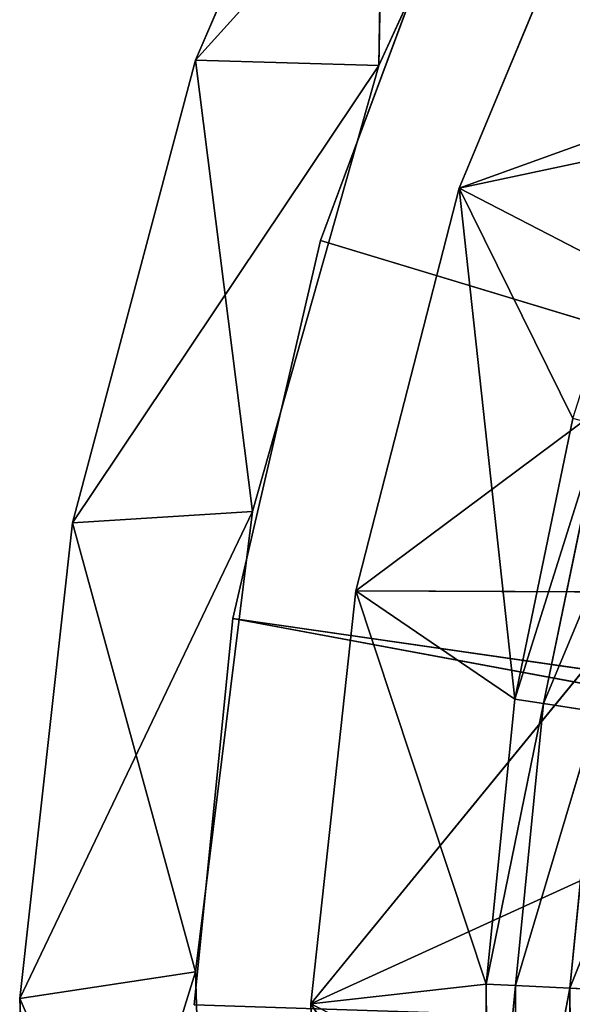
# Model space of a CAD drawing. Extents: x 420.2 to 475.6, y 0 to 55.
# Tile 69 of 256: x 420.6 to 425.4, y 28.4 to 36.9. Entities that reach past the tile are written whole.
import ezdxf

# ---------------------------------------------------------------- set-up
doc = ezdxf.new("R2010")
doc.units = 0
doc.header["$LTSCALE"] = 25.4
doc.layers.get('0').update_dxf_attribs({"color": 13, "linetype": 'CONTINUOUS'})

# ---------------------------------------------------------------- blocks, each defined once
blk = doc.blocks.new('EYE-L-8800-5455-5456-6841_')
at = {"color": 7}
for p, q in [((9.3533, 39.5856, 114.1072), (9.1922, 35.4786, 114.1072)), ((9.1922, 35.4786, 38.1072), (9.3533, 39.5856, 38.1072)), ((9.3533, 39.5856, 114.1072), (9.1922, 35.4786, 114.1072)), ((9.3533, 39.5856, 114.1072), (9.1922, 35.4786, 38.1072)), ((9.3533, 39.5856, 114.1072), (9.1922, 35.4786, 38.1072)), ((9.1922, 35.4786, 38.1072), (9.3533, 39.5856, 38.1072)), ((9.3533, 39.5856, 114.1072), (10.703, 35.2476, 114.1072)), ((9.3533, 39.5856, 114.1072), (10.703, 35.2476, 114.1072)), ((9.1922, 35.4786, 38.1072), (10.8227, 39.2264, 38.1072)), ((9.1922, 35.4786, 38.1072), (10.8227, 39.2264, 38.1072)), ((10.703, 35.2476, 38.1072), (10.8227, 39.2264, 114.1072)), ((10.8227, 39.2264, 114.1072), (10.703, 35.2476, 114.1072)), ((10.703, 35.2476, 38.1072), (10.8227, 39.2264, 114.1072)), ((10.703, 35.2476, 38.1072), (10.8227, 39.2264, 38.1072)), ((10.8227, 39.2264, 114.1072), (10.703, 35.2476, 114.1072)), ((10.703, 35.2476, 38.1072), (10.8227, 39.2264, 38.1072)), ((11.6923, 35.5231, 976.7923), (11.8136, 39.088, 976.7923)), ((11.8136, 39.088, 976.7923), (11.6923, 35.5231, 975.7923)), ((11.8136, 39.088, 976.7923), (11.6923, 35.5231, 975.7923)), ((11.8136, 39.088, 975.7923), (11.6923, 35.5231, 975.7923)), ((11.6923, 35.5231, 976.7923), (11.8136, 39.088, 976.7923)), ((11.8136, 39.088, 975.7923), (11.6923, 35.5231, 975.7923)), ((13.2141, 37.8154, 975.7923), (11.6923, 35.5231, 975.7923)), ((13.2141, 37.8154, 975.7923), (11.6923, 35.5231, 975.7923)), ((13.2007, 35.3556, 975.7923), (13.2141, 37.8154, 975.7923)), ((13.2007, 35.3556, 975.7923), (13.2141, 37.8154, 975.7923)), ((13.2141, 37.8154, 975.7923), (13.4507, 35.3674, 973.3478)), ((13.2141, 37.8154, 975.7923), (13.4507, 35.3674, 973.3478)), ((13.4507, 35.3674, 973.3478), (13.4639, 37.8009, 973.3478)), ((13.4507, 35.3674, 973.3478), (13.4639, 37.8009, 973.3478)), ((13.4639, 37.8009, 973.3478), (13.918, 35.3893, 970.9355)), ((13.4639, 37.8009, 973.3478), (13.918, 35.3893, 970.9355)), ((13.918, 35.3893, 970.9355), (13.9311, 37.7739, 970.9355)), ((13.918, 35.3893, 970.9355), (13.9311, 37.7739, 970.9355)), ((14.138, 36.7605, 976.7923), (11.6923, 35.5231, 976.7923)), ((14.138, 36.7605, 976.7923), (11.6923, 35.5231, 976.7923)), ((11.023, 32.2169, 111.3072), (32.8251, 36.2563, 111.3072)), ((11.023, 32.2169, 111.3072), (32.8251, 36.2563, 111.3072)), ((32.8251, 36.2563, 112.1072), (11.023, 32.2169, 112.1072)), ((32.8251, 36.2563, 112.1072), (11.023, 32.2169, 112.1072)), ((11.023, 32.2169, 111.3072), (10.6913, 35.532, 111.3072)), ((10.6913, 35.532, 112.1072), (11.023, 32.2169, 112.1072)), ((11.023, 32.2169, 111.3072), (10.6913, 35.532, 111.3072)), ((11.023, 32.2169, 111.3072), (10.6913, 35.532, 112.1072)), ((11.023, 32.2169, 111.3072), (10.6913, 35.532, 112.1072)), ((10.6913, 35.532, 112.1072), (11.023, 32.2169, 112.1072)), ((12.0795, 31.9772, 976.7923), (11.6923, 35.5231, 976.7923)), ((11.6923, 35.5231, 976.7923), (12.0795, 31.9772, 975.7923)), ((11.6923, 35.5231, 976.7923), (12.0795, 31.9772, 975.7923)), ((11.6923, 35.5231, 976.7923), (11.6923, 35.5231, 975.7923)), ((11.6923, 35.5231, 975.7923), (12.0795, 31.9772, 975.7923)), ((11.6923, 35.5231, 976.7923), (11.6923, 35.5231, 975.7923)), ((14.5833, 31.9897, 976.7923), (11.6923, 35.5231, 976.7923)), ((12.0795, 31.9772, 976.7923), (11.6923, 35.5231, 976.7923)), ((14.2335, 34.3632, 976.7923), (11.6923, 35.5231, 976.7923)), ((14.5833, 31.9897, 976.7923), (11.6923, 35.5231, 976.7923)), ((14.2335, 34.3632, 976.7923), (11.6923, 35.5231, 976.7923)), ((13.2007, 35.3556, 975.7923), (11.6923, 35.5231, 975.7923)), ((13.2007, 35.3556, 975.7923), (11.6923, 35.5231, 975.7923)), ((11.6923, 35.5231, 975.7923), (12.0795, 31.9772, 975.7923)), ((9.1922, 35.4786, 114.1072), (10.703, 35.2476, 114.1072)), ((9.1922, 35.4786, 114.1072), (10.703, 35.2476, 114.1072)), ((9.1922, 35.4786, 114.1072), (11.192, 31.2972, 114.1072)), ((9.1922, 35.4786, 114.1072), (11.192, 31.2972, 114.1072)), ((9.1922, 35.4786, 114.1072), (9.6451, 31.3935, 114.1072)), ((9.6451, 31.3935, 38.1072), (9.1922, 35.4786, 38.1072)), ((9.1922, 35.4786, 38.1072), (10.703, 35.2476, 38.1072)), ((9.1922, 35.4786, 38.1072), (10.703, 35.2476, 38.1072)), ((9.1922, 35.4786, 114.1072), (9.6451, 31.3935, 114.1072)), ((9.1922, 35.4786, 114.1072), (9.6451, 31.3935, 38.1072)), ((9.1922, 35.4786, 114.1072), (9.6451, 31.3935, 38.1072)), ((9.1922, 35.4786, 114.1072), (9.1922, 35.4786, 38.1072)), ((9.6451, 31.3935, 38.1072), (9.1922, 35.4786, 38.1072)), ((9.1922, 35.4786, 114.1072), (9.1922, 35.4786, 38.1072)), ((13.918, 35.3893, 970.9355), (14.5991, 35.4213, 968.5748)), ((13.918, 35.3893, 970.9355), (14.5991, 35.4213, 968.5748)), ((32.9752, 35.3739, 111.3072), (11.023, 32.2169, 111.3072)), ((32.9752, 35.3739, 111.3072), (11.023, 32.2169, 111.3072)), ((11.023, 32.2169, 112.1072), (32.9752, 35.3739, 112.1072)), ((11.023, 32.2169, 112.1072), (32.9752, 35.3739, 112.1072)), ((11.7758, 28.9714, 111.3072), (32.9752, 35.3739, 111.3072)), ((11.7758, 28.9714, 111.3072), (32.9752, 35.3739, 111.3072)), ((11.7758, 28.9714, 112.1072), (32.9752, 35.3739, 112.1072)), ((11.7758, 28.9714, 112.1072), (32.9752, 35.3739, 112.1072)), ((13.2007, 35.3556, 975.7923), (12.0795, 31.9772, 975.7923)), ((13.2007, 35.3556, 975.7923), (12.0795, 31.9772, 975.7923)), ((13.2007, 35.3556, 975.7923), (13.4507, 35.3674, 973.3478)), ((13.2007, 35.3556, 975.7923), (13.4507, 35.3674, 973.3478)), ((13.4444, 32.908, 975.7923), (13.2007, 35.3556, 975.7923)), ((13.2007, 35.3556, 975.7923), (13.6918, 32.9458, 973.3478)), ((13.2007, 35.3556, 975.7923), (13.6918, 32.9458, 973.3478)), ((13.4444, 32.908, 975.7923), (13.2007, 35.3556, 975.7923)), ((13.4507, 35.3674, 973.3478), (13.918, 35.3893, 970.9355)), ((13.4507, 35.3674, 973.3478), (13.918, 35.3893, 970.9355)), ((13.6918, 32.9458, 973.3478), (13.4507, 35.3674, 973.3478)), ((13.4507, 35.3674, 973.3478), (14.1544, 33.0164, 970.9355)), ((13.4507, 35.3674, 973.3478), (14.1544, 33.0164, 970.9355)), ((13.6918, 32.9458, 973.3478), (13.4507, 35.3674, 973.3478)), ((14.1544, 33.0164, 970.9355), (13.918, 35.3893, 970.9355)), ((13.918, 35.3893, 970.9355), (14.8283, 33.1194, 968.5748)), ((13.918, 35.3893, 970.9355), (14.8283, 33.1194, 968.5748)), ((14.1544, 33.0164, 970.9355), (13.918, 35.3893, 970.9355)), ((9.6451, 31.3935, 38.1072), (10.703, 35.2476, 38.1072)), ((9.6451, 31.3935, 38.1072), (10.703, 35.2476, 38.1072)), ((11.192, 31.2972, 38.1072), (10.703, 35.2476, 114.1072)), ((10.703, 35.2476, 114.1072), (11.192, 31.2972, 114.1072)), ((11.192, 31.2972, 38.1072), (10.703, 35.2476, 114.1072)), ((11.192, 31.2972, 38.1072), (10.703, 35.2476, 38.1072)), ((10.703, 35.2476, 38.1072), (10.703, 35.2476, 114.1072)), ((10.703, 35.2476, 38.1072), (10.703, 35.2476, 114.1072)), ((10.703, 35.2476, 114.1072), (11.192, 31.2972, 114.1072)), ((11.192, 31.2972, 38.1072), (10.703, 35.2476, 38.1072)), ((13.6918, 32.9458, 973.3478), (14.1544, 33.0164, 970.9355)), ((13.6918, 32.9458, 973.3478), (14.1544, 33.0164, 970.9355)), ((13.4444, 32.908, 975.7923), (12.0795, 31.9772, 975.7923)), ((13.4444, 32.908, 975.7923), (12.0795, 31.9772, 975.7923)), ((13.4444, 32.908, 975.7923), (12.9675, 28.5225, 975.7923)), ((13.4444, 32.908, 975.7923), (12.9675, 28.5225, 975.7923)), ((13.4444, 32.908, 975.7923), (13.6918, 32.9458, 973.3478)), ((13.4444, 32.908, 975.7923), (13.6918, 32.9458, 973.3478)), ((13.9427, 30.4992, 975.7923), (13.4444, 32.908, 975.7923)), ((13.4444, 32.908, 975.7923), (14.1848, 30.5626, 973.3478)), ((13.4444, 32.908, 975.7923), (14.1848, 30.5626, 973.3478)), ((13.9427, 30.4992, 975.7923), (13.4444, 32.908, 975.7923)), ((14.1848, 30.5626, 973.3478), (13.6918, 32.9458, 973.3478)), ((13.6918, 32.9458, 973.3478), (14.6374, 30.6813, 970.9355)), ((13.6918, 32.9458, 973.3478), (14.6374, 30.6813, 970.9355)), ((14.1848, 30.5626, 973.3478), (13.6918, 32.9458, 973.3478)), ((11.7758, 28.9714, 111.3072), (11.023, 32.2169, 111.3072)), ((11.023, 32.2169, 112.1072), (11.7758, 28.9714, 112.1072)), ((11.023, 32.2169, 111.3072), (11.023, 32.2169, 112.1072)), ((11.023, 32.2169, 111.3072), (11.023, 32.2169, 112.1072)), ((11.7758, 28.9714, 111.3072), (11.023, 32.2169, 111.3072)), ((11.7758, 28.9714, 111.3072), (11.023, 32.2169, 112.1072)), ((11.7758, 28.9714, 111.3072), (11.023, 32.2169, 112.1072)), ((11.023, 32.2169, 112.1072), (11.7758, 28.9714, 112.1072)), ((14.5833, 31.9897, 976.7923), (12.0795, 31.9772, 976.7923)), ((14.5833, 31.9897, 976.7923), (12.0795, 31.9772, 976.7923)), ((12.9675, 28.5225, 976.7923), (12.0795, 31.9772, 976.7923)), ((12.0795, 31.9772, 976.7923), (12.9675, 28.5225, 975.7923)), ((12.0795, 31.9772, 976.7923), (12.9675, 28.5225, 975.7923)), ((12.0795, 31.9772, 976.7923), (12.0795, 31.9772, 975.7923)), ((12.0795, 31.9772, 975.7923), (12.9675, 28.5225, 975.7923)), ((12.0795, 31.9772, 976.7923), (12.0795, 31.9772, 975.7923)), ((15.1833, 29.6668, 976.7923), (12.0795, 31.9772, 976.7923)), ((12.9675, 28.5225, 976.7923), (12.0795, 31.9772, 976.7923)), ((15.1833, 29.6668, 976.7923), (12.0795, 31.9772, 976.7923)), ((12.0795, 31.9772, 975.7923), (12.9675, 28.5225, 975.7923)), ((9.6451, 31.3935, 114.1072), (11.192, 31.2972, 114.1072)), ((9.6451, 31.3935, 114.1072), (11.192, 31.2972, 114.1072)), ((9.6451, 31.3935, 114.1072), (12.2784, 27.4678, 114.1072)), ((9.6451, 31.3935, 114.1072), (12.2784, 27.4678, 114.1072)), ((9.6451, 31.3935, 114.1072), (10.7018, 27.4215, 114.1072)), ((10.7018, 27.4215, 38.1072), (9.6451, 31.3935, 38.1072)), ((9.6451, 31.3935, 38.1072), (11.192, 31.2972, 38.1072)), ((9.6451, 31.3935, 38.1072), (11.192, 31.2972, 38.1072)), ((9.6451, 31.3935, 114.1072), (10.7018, 27.4215, 114.1072)), ((9.6451, 31.3935, 114.1072), (10.7018, 27.4215, 38.1072)), ((9.6451, 31.3935, 114.1072), (10.7018, 27.4215, 38.1072)), ((9.6451, 31.3935, 114.1072), (9.6451, 31.3935, 38.1072)), ((10.7018, 27.4215, 38.1072), (9.6451, 31.3935, 38.1072)), ((9.6451, 31.3935, 114.1072), (9.6451, 31.3935, 38.1072)), ((10.7018, 27.4215, 38.1072), (11.192, 31.2972, 38.1072)), ((10.7018, 27.4215, 38.1072), (11.192, 31.2972, 38.1072)), ((12.2784, 27.4678, 38.1072), (11.192, 31.2972, 114.1072)), ((11.192, 31.2972, 114.1072), (12.2784, 27.4678, 114.1072)), ((12.2784, 27.4678, 38.1072), (11.192, 31.2972, 114.1072)), ((12.2784, 27.4678, 38.1072), (11.192, 31.2972, 38.1072)), ((11.192, 31.2972, 38.1072), (11.192, 31.2972, 114.1072)), ((11.192, 31.2972, 38.1072), (11.192, 31.2972, 114.1072)), ((11.192, 31.2972, 114.1072), (12.2784, 27.4678, 114.1072)), ((12.2784, 27.4678, 38.1072), (11.192, 31.2972, 38.1072)), ((13.9427, 30.4992, 975.7923), (12.9675, 28.5225, 975.7923)), ((13.9427, 30.4992, 975.7923), (12.9675, 28.5225, 975.7923)), ((15.1833, 29.6668, 976.7923), (12.9675, 28.5225, 976.7923)), ((15.1833, 29.6668, 976.7923), (12.9675, 28.5225, 976.7923)), ((12.9376, 25.8489, 111.3072), (11.7758, 28.9714, 111.3072)), ((11.7758, 28.9714, 112.1072), (12.9376, 25.8489, 112.1072)), ((11.7758, 28.9714, 111.3072), (11.7758, 28.9714, 112.1072)), ((11.7758, 28.9714, 111.3072), (11.7758, 28.9714, 112.1072)), ((12.9376, 25.8489, 111.3072), (11.7758, 28.9714, 111.3072)), ((12.9376, 25.8489, 111.3072), (11.7758, 28.9714, 112.1072)), ((12.9376, 25.8489, 111.3072), (11.7758, 28.9714, 112.1072)), ((11.7758, 28.9714, 112.1072), (12.9376, 25.8489, 112.1072)), ((14.3381, 25.2294, 976.7923), (12.9675, 28.5225, 976.7923)), ((12.9675, 28.5225, 976.7923), (14.3381, 25.2294, 975.7923)), ((12.9675, 28.5225, 976.7923), (14.3381, 25.2294, 975.7923)), ((12.9675, 28.5225, 976.7923), (12.9675, 28.5225, 975.7923)), ((12.9675, 28.5225, 975.7923), (14.3381, 25.2294, 975.7923)), ((12.9675, 28.5225, 976.7923), (12.9675, 28.5225, 975.7923)), ((16.0269, 27.4209, 976.7923), (12.9675, 28.5225, 976.7923)), ((14.3381, 25.2294, 976.7923), (12.9675, 28.5225, 976.7923)), ((16.0269, 27.4209, 976.7923), (12.9675, 28.5225, 976.7923)), ((14.6901, 28.1557, 975.7923), (12.9675, 28.5225, 975.7923)), ((14.6901, 28.1557, 975.7923), (12.9675, 28.5225, 975.7923)), ((12.9675, 28.5225, 975.7923), (14.3381, 25.2294, 975.7923)), ((10.7018, 27.4215, 114.1072), (12.2784, 27.4678, 114.1072)), ((10.7018, 27.4215, 114.1072), (12.2784, 27.4678, 114.1072)), ((10.7018, 27.4215, 38.1072), (12.2784, 27.4678, 38.1072)), ((10.7018, 27.4215, 38.1072), (12.2784, 27.4678, 38.1072)), ((10.7018, 27.4215, 114.1072), (13.9366, 23.849, 114.1072)), ((10.7018, 27.4215, 114.1072), (13.9366, 23.849, 114.1072)), ((10.7018, 27.4215, 114.1072), (12.3386, 23.6513, 114.1072)), ((12.3386, 23.6513, 38.1072), (10.7018, 27.4215, 38.1072)), ((10.7018, 27.4215, 114.1072), (12.3386, 23.6513, 114.1072)), ((10.7018, 27.4215, 114.1072), (12.3386, 23.6513, 38.1072)), ((10.7018, 27.4215, 114.1072), (12.3386, 23.6513, 38.1072)), ((10.7018, 27.4215, 114.1072), (10.7018, 27.4215, 38.1072)), ((12.3386, 23.6513, 38.1072), (10.7018, 27.4215, 38.1072)), ((10.7018, 27.4215, 114.1072), (10.7018, 27.4215, 38.1072)), ((13.9366, 23.849, 38.1072), (12.2784, 27.4678, 114.1072)), ((12.2784, 27.4678, 114.1072), (13.9366, 23.849, 114.1072)), ((13.9366, 23.849, 38.1072), (12.2784, 27.4678, 114.1072)), ((13.9366, 23.849, 38.1072), (12.2784, 27.4678, 38.1072)), ((12.2784, 27.4678, 38.1072), (12.2784, 27.4678, 114.1072)), ((12.2784, 27.4678, 38.1072), (12.2784, 27.4678, 114.1072)), ((12.2784, 27.4678, 114.1072), (13.9366, 23.849, 114.1072)), ((12.3386, 23.6513, 38.1072), (12.2784, 27.4678, 38.1072)), ((13.9366, 23.849, 38.1072), (12.2784, 27.4678, 38.1072)), ((12.3386, 23.6513, 38.1072), (12.2784, 27.4678, 38.1072))]:
    blk.add_line(p, q, dxfattribs=at)
mesh = blk.add_polyface(dxfattribs=at)
corners = [(10.703, 35.2476, 114.1072), (9.3533, 39.5856, 114.1072), (9.1922, 35.4786, 114.1072)]
mesh.append_faces([[corners[k] for k in face] for face in [(0, 1, 2)]], dxfattribs={"color": 7})
mesh = blk.add_polyface(dxfattribs=at)
corners = [(10.8227, 39.2264, 38.1072), (9.1922, 35.4786, 38.1072), (9.3533, 39.5856, 38.1072)]
mesh.append_faces([[corners[k] for k in face] for face in [(0, 1, 2)]], dxfattribs={"color": 7})
mesh = blk.add_polyface(dxfattribs=at)
corners = [(9.3533, 39.5856, 114.1072), (9.1922, 35.4786, 38.1072), (9.1922, 35.4786, 114.1072)]
mesh.append_faces([[corners[k] for k in face] for face in [(0, 1, 2)]], dxfattribs={"color": 7})
mesh = blk.add_polyface(dxfattribs=at)
corners = [(9.3533, 39.5856, 114.1072), (9.3533, 39.5856, 38.1072), (9.1922, 35.4786, 38.1072)]
mesh.append_faces([[corners[k] for k in face] for face in [(0, 1, 2)]], dxfattribs={"color": 7})
mesh = blk.add_polyface(dxfattribs=at)
corners = [(10.8227, 39.2264, 114.1072), (9.3533, 39.5856, 114.1072), (10.703, 35.2476, 114.1072)]
mesh.append_faces([[corners[k] for k in face] for face in [(0, 1, 2)]], dxfattribs={"color": 7})
mesh = blk.add_polyface(dxfattribs=at)
corners = [(10.8227, 39.2264, 38.1072), (10.703, 35.2476, 38.1072), (9.1922, 35.4786, 38.1072)]
mesh.append_faces([[corners[k] for k in face] for face in [(0, 1, 2)]], dxfattribs={"color": 7})
mesh = blk.add_polyface(dxfattribs=at)
corners = [(10.8227, 39.2264, 114.1072), (10.703, 35.2476, 114.1072), (10.703, 35.2476, 38.1072)]
mesh.append_faces([[corners[k] for k in face] for face in [(0, 1, 2)]], dxfattribs={"color": 7})
mesh = blk.add_polyface(dxfattribs=at)
corners = [(10.8227, 39.2264, 114.1072), (10.703, 35.2476, 38.1072), (10.8227, 39.2264, 38.1072)]
mesh.append_faces([[corners[k] for k in face] for face in [(0, 1, 2)]], dxfattribs={"color": 7})
mesh = blk.add_polyface(dxfattribs=at)
corners = [(11.8136, 39.088, 976.7923), (11.6923, 35.5231, 975.7923), (11.6923, 35.5231, 976.7923)]
mesh.append_faces([[corners[k] for k in face] for face in [(0, 1, 2)]], dxfattribs={"color": 7})
mesh = blk.add_polyface(dxfattribs=at)
corners = [(11.8136, 39.088, 976.7923), (11.8136, 39.088, 975.7923), (11.6923, 35.5231, 975.7923)]
mesh.append_faces([[corners[k] for k in face] for face in [(0, 1, 2)]], dxfattribs={"color": 7})
mesh = blk.add_polyface(dxfattribs=at)
corners = [(14.138, 36.7605, 976.7923), (11.8136, 39.088, 976.7923), (11.6923, 35.5231, 976.7923)]
mesh.append_faces([[corners[k] for k in face] for face in [(0, 1, 2)]], dxfattribs={"color": 7})
mesh = blk.add_polyface(dxfattribs=at)
corners = [(13.2141, 37.8154, 975.7923), (11.6923, 35.5231, 975.7923), (11.8136, 39.088, 975.7923)]
mesh.append_faces([[corners[k] for k in face] for face in [(0, 1, 2)]], dxfattribs={"color": 7})
mesh = blk.add_polyface(dxfattribs=at)
corners = [(13.2141, 37.8154, 975.7923), (13.2007, 35.3556, 975.7923), (11.6923, 35.5231, 975.7923)]
mesh.append_faces([[corners[k] for k in face] for face in [(0, 1, 2)]], dxfattribs={"color": 7})
mesh = blk.add_polyface(dxfattribs=at)
corners = [(13.2141, 37.8154, 975.7923), (13.4507, 35.3674, 973.3478), (13.2007, 35.3556, 975.7923)]
mesh.append_faces([[corners[k] for k in face] for face in [(0, 1, 2)]], dxfattribs={"color": 7})
mesh = blk.add_polyface(dxfattribs=at)
corners = [(13.2141, 37.8154, 975.7923), (13.4639, 37.8009, 973.3478), (13.4507, 35.3674, 973.3478)]
mesh.append_faces([[corners[k] for k in face] for face in [(0, 1, 2)]], dxfattribs={"color": 7})
mesh = blk.add_polyface(dxfattribs=at)
corners = [(13.4639, 37.8009, 973.3478), (13.918, 35.3893, 970.9355), (13.4507, 35.3674, 973.3478)]
mesh.append_faces([[corners[k] for k in face] for face in [(0, 1, 2)]], dxfattribs={"color": 7})
mesh = blk.add_polyface(dxfattribs=at)
corners = [(13.4639, 37.8009, 973.3478), (13.9311, 37.7739, 970.9355), (13.918, 35.3893, 970.9355)]
mesh.append_faces([[corners[k] for k in face] for face in [(0, 1, 2)]], dxfattribs={"color": 7})
mesh = blk.add_polyface(dxfattribs=at)
corners = [(13.9311, 37.7739, 970.9355), (14.5991, 35.4213, 968.5748), (13.918, 35.3893, 970.9355)]
mesh.append_faces([[corners[k] for k in face] for face in [(0, 1, 2)]], dxfattribs={"color": 7})
mesh = blk.add_polyface(dxfattribs=at)
corners = [(13.9311, 37.7739, 970.9355), (14.6117, 37.7345, 968.5748), (14.5991, 35.4213, 968.5748)]
mesh.append_faces([[corners[k] for k in face] for face in [(0, 1, 2)]], dxfattribs={"color": 7})
mesh = blk.add_polyface(dxfattribs=at)
corners = [(14.2335, 34.3632, 976.7923), (14.138, 36.7605, 976.7923), (11.6923, 35.5231, 976.7923)]
mesh.append_faces([[corners[k] for k in face] for face in [(0, 1, 2)]], dxfattribs={"color": 7})
mesh = blk.add_polyface(dxfattribs=at)
corners = [(32.8251, 36.2563, 111.3072), (11.023, 32.2169, 111.3072), (10.6913, 35.532, 111.3072)]
mesh.append_faces([[corners[k] for k in face] for face in [(0, 1, 2)]], dxfattribs={"color": 7})
mesh = blk.add_polyface(dxfattribs=at)
corners = [(32.8251, 36.2563, 112.1072), (10.6913, 35.532, 112.1072), (11.023, 32.2169, 112.1072)]
mesh.append_faces([[corners[k] for k in face] for face in [(0, 1, 2)]], dxfattribs={"color": 7})
mesh = blk.add_polyface(dxfattribs=at)
corners = [(32.9752, 35.3739, 111.3072), (11.023, 32.2169, 111.3072), (32.8251, 36.2563, 111.3072)]
mesh.append_faces([[corners[k] for k in face] for face in [(0, 1, 2)]], dxfattribs={"color": 7})
mesh = blk.add_polyface(dxfattribs=at)
corners = [(32.9752, 35.3739, 112.1072), (32.8251, 36.2563, 112.1072), (11.023, 32.2169, 112.1072)]
mesh.append_faces([[corners[k] for k in face] for face in [(0, 1, 2)]], dxfattribs={"color": 7})
mesh = blk.add_polyface(dxfattribs=at)
corners = [(10.6913, 35.532, 111.3072), (11.023, 32.2169, 111.3072), (10.6913, 35.532, 112.1072)]
mesh.append_faces([[corners[k] for k in face] for face in [(0, 1, 2)]], dxfattribs={"color": 7})
mesh = blk.add_polyface(dxfattribs=at)
corners = [(10.6913, 35.532, 112.1072), (11.023, 32.2169, 111.3072), (11.023, 32.2169, 112.1072)]
mesh.append_faces([[corners[k] for k in face] for face in [(0, 1, 2)]], dxfattribs={"color": 7})
mesh = blk.add_polyface(dxfattribs=at)
corners = [(11.6923, 35.5231, 976.7923), (12.0795, 31.9772, 975.7923), (12.0795, 31.9772, 976.7923)]
mesh.append_faces([[corners[k] for k in face] for face in [(0, 1, 2)]], dxfattribs={"color": 7})
mesh = blk.add_polyface(dxfattribs=at)
corners = [(11.6923, 35.5231, 975.7923), (12.0795, 31.9772, 975.7923), (11.6923, 35.5231, 976.7923)]
mesh.append_faces([[corners[k] for k in face] for face in [(0, 1, 2)]], dxfattribs={"color": 7})
mesh = blk.add_polyface(dxfattribs=at)
corners = [(14.5833, 31.9897, 976.7923), (11.6923, 35.5231, 976.7923), (12.0795, 31.9772, 976.7923)]
mesh.append_faces([[corners[k] for k in face] for face in [(0, 1, 2)]], dxfattribs={"color": 7})
mesh = blk.add_polyface(dxfattribs=at)
corners = [(14.5833, 31.9897, 976.7923), (14.2335, 34.3632, 976.7923), (11.6923, 35.5231, 976.7923)]
mesh.append_faces([[corners[k] for k in face] for face in [(0, 1, 2)]], dxfattribs={"color": 7})
mesh = blk.add_polyface(dxfattribs=at)
corners = [(13.2007, 35.3556, 975.7923), (12.0795, 31.9772, 975.7923), (11.6923, 35.5231, 975.7923)]
mesh.append_faces([[corners[k] for k in face] for face in [(0, 1, 2)]], dxfattribs={"color": 7})
mesh = blk.add_polyface(dxfattribs=at)
corners = [(11.192, 31.2972, 114.1072), (10.703, 35.2476, 114.1072), (9.1922, 35.4786, 114.1072)]
mesh.append_faces([[corners[k] for k in face] for face in [(0, 1, 2)]], dxfattribs={"color": 7})
mesh = blk.add_polyface(dxfattribs=at)
corners = [(11.192, 31.2972, 114.1072), (9.1922, 35.4786, 114.1072), (9.6451, 31.3935, 114.1072)]
mesh.append_faces([[corners[k] for k in face] for face in [(0, 1, 2)]], dxfattribs={"color": 7})
mesh = blk.add_polyface(dxfattribs=at)
corners = [(10.703, 35.2476, 38.1072), (9.6451, 31.3935, 38.1072), (9.1922, 35.4786, 38.1072)]
mesh.append_faces([[corners[k] for k in face] for face in [(0, 1, 2)]], dxfattribs={"color": 7})
mesh = blk.add_polyface(dxfattribs=at)
corners = [(9.1922, 35.4786, 114.1072), (9.6451, 31.3935, 38.1072), (9.6451, 31.3935, 114.1072)]
mesh.append_faces([[corners[k] for k in face] for face in [(0, 1, 2)]], dxfattribs={"color": 7})
mesh = blk.add_polyface(dxfattribs=at)
corners = [(9.1922, 35.4786, 114.1072), (9.1922, 35.4786, 38.1072), (9.6451, 31.3935, 38.1072)]
mesh.append_faces([[corners[k] for k in face] for face in [(0, 1, 2)]], dxfattribs={"color": 7})
mesh = blk.add_polyface(dxfattribs=at)
corners = [(14.5991, 35.4213, 968.5748), (14.8283, 33.1194, 968.5748), (13.918, 35.3893, 970.9355)]
mesh.append_faces([[corners[k] for k in face] for face in [(0, 1, 2)]], dxfattribs={"color": 7})
mesh = blk.add_polyface(dxfattribs=at)
corners = [(32.9752, 35.3739, 111.3072), (11.7758, 28.9714, 111.3072), (11.023, 32.2169, 111.3072)]
mesh.append_faces([[corners[k] for k in face] for face in [(0, 1, 2)]], dxfattribs={"color": 7})
mesh = blk.add_polyface(dxfattribs=at)
corners = [(32.9752, 35.3739, 112.1072), (11.023, 32.2169, 112.1072), (11.7758, 28.9714, 112.1072)]
mesh.append_faces([[corners[k] for k in face] for face in [(0, 1, 2)]], dxfattribs={"color": 7})
mesh = blk.add_polyface(dxfattribs=at)
corners = [(32.9752, 35.3739, 111.3072), (12.9376, 25.8489, 111.3072), (11.7758, 28.9714, 111.3072)]
mesh.append_faces([[corners[k] for k in face] for face in [(0, 1, 2)]], dxfattribs={"color": 7})
mesh = blk.add_polyface(dxfattribs=at)
corners = [(32.9752, 35.3739, 112.1072), (11.7758, 28.9714, 112.1072), (12.9376, 25.8489, 112.1072)]
mesh.append_faces([[corners[k] for k in face] for face in [(0, 1, 2)]], dxfattribs={"color": 7})
mesh = blk.add_polyface(dxfattribs=at)
corners = [(13.4444, 32.908, 975.7923), (12.0795, 31.9772, 975.7923), (13.2007, 35.3556, 975.7923)]
mesh.append_faces([[corners[k] for k in face] for face in [(0, 1, 2)]], dxfattribs={"color": 7})
mesh = blk.add_polyface(dxfattribs=at)
corners = [(33.3249, 34.5499, 111.3072), (12.9376, 25.8489, 111.3072), (32.9752, 35.3739, 111.3072)]
mesh.append_faces([[corners[k] for k in face] for face in [(0, 1, 2)]], dxfattribs={"color": 7})
mesh = blk.add_polyface(dxfattribs=at)
corners = [(33.3249, 34.5499, 112.1072), (32.9752, 35.3739, 112.1072), (12.9376, 25.8489, 112.1072)]
mesh.append_faces([[corners[k] for k in face] for face in [(0, 1, 2)]], dxfattribs={"color": 7})
mesh = blk.add_polyface(dxfattribs=at)
corners = [(13.4507, 35.3674, 973.3478), (13.6918, 32.9458, 973.3478), (13.2007, 35.3556, 975.7923)]
mesh.append_faces([[corners[k] for k in face] for face in [(0, 1, 2)]], dxfattribs={"color": 7})
mesh = blk.add_polyface(dxfattribs=at)
corners = [(13.2007, 35.3556, 975.7923), (13.6918, 32.9458, 973.3478), (13.4444, 32.908, 975.7923)]
mesh.append_faces([[corners[k] for k in face] for face in [(0, 1, 2)]], dxfattribs={"color": 7})
mesh = blk.add_polyface(dxfattribs=at)
corners = [(13.918, 35.3893, 970.9355), (14.1544, 33.0164, 970.9355), (13.4507, 35.3674, 973.3478)]
mesh.append_faces([[corners[k] for k in face] for face in [(0, 1, 2)]], dxfattribs={"color": 7})
mesh = blk.add_polyface(dxfattribs=at)
corners = [(13.4507, 35.3674, 973.3478), (14.1544, 33.0164, 970.9355), (13.6918, 32.9458, 973.3478)]
mesh.append_faces([[corners[k] for k in face] for face in [(0, 1, 2)]], dxfattribs={"color": 7})
mesh = blk.add_polyface(dxfattribs=at)
corners = [(13.918, 35.3893, 970.9355), (14.8283, 33.1194, 968.5748), (14.1544, 33.0164, 970.9355)]
mesh.append_faces([[corners[k] for k in face] for face in [(0, 1, 2)]], dxfattribs={"color": 7})
mesh = blk.add_polyface(dxfattribs=at)
corners = [(11.192, 31.2972, 38.1072), (9.6451, 31.3935, 38.1072), (10.703, 35.2476, 38.1072)]
mesh.append_faces([[corners[k] for k in face] for face in [(0, 1, 2)]], dxfattribs={"color": 7})
mesh = blk.add_polyface(dxfattribs=at)
corners = [(10.703, 35.2476, 114.1072), (11.192, 31.2972, 114.1072), (11.192, 31.2972, 38.1072)]
mesh.append_faces([[corners[k] for k in face] for face in [(0, 1, 2)]], dxfattribs={"color": 7})
mesh = blk.add_polyface(dxfattribs=at)
corners = [(10.703, 35.2476, 114.1072), (11.192, 31.2972, 38.1072), (10.703, 35.2476, 38.1072)]
mesh.append_faces([[corners[k] for k in face] for face in [(0, 1, 2)]], dxfattribs={"color": 7})
mesh = blk.add_polyface(dxfattribs=at)
corners = [(33.3249, 34.5499, 111.3072), (14.489, 22.9005, 111.3072), (12.9376, 25.8489, 111.3072)]
mesh.append_faces([[corners[k] for k in face] for face in [(0, 1, 2)]], dxfattribs={"color": 7})
mesh = blk.add_polyface(dxfattribs=at)
corners = [(33.3249, 34.5499, 112.1072), (12.9376, 25.8489, 112.1072), (14.489, 22.9005, 112.1072)]
mesh.append_faces([[corners[k] for k in face] for face in [(0, 1, 2)]], dxfattribs={"color": 7})
mesh = blk.add_polyface(dxfattribs=at)
corners = [(14.1544, 33.0164, 970.9355), (14.6374, 30.6813, 970.9355), (13.6918, 32.9458, 973.3478)]
mesh.append_faces([[corners[k] for k in face] for face in [(0, 1, 2)]], dxfattribs={"color": 7})
mesh = blk.add_polyface(dxfattribs=at)
corners = [(13.4444, 32.908, 975.7923), (12.9675, 28.5225, 975.7923), (12.0795, 31.9772, 975.7923)]
mesh.append_faces([[corners[k] for k in face] for face in [(0, 1, 2)]], dxfattribs={"color": 7})
mesh = blk.add_polyface(dxfattribs=at)
corners = [(13.9427, 30.4992, 975.7923), (12.9675, 28.5225, 975.7923), (13.4444, 32.908, 975.7923)]
mesh.append_faces([[corners[k] for k in face] for face in [(0, 1, 2)]], dxfattribs={"color": 7})
mesh = blk.add_polyface(dxfattribs=at)
corners = [(13.6918, 32.9458, 973.3478), (14.1848, 30.5626, 973.3478), (13.4444, 32.908, 975.7923)]
mesh.append_faces([[corners[k] for k in face] for face in [(0, 1, 2)]], dxfattribs={"color": 7})
mesh = blk.add_polyface(dxfattribs=at)
corners = [(13.4444, 32.908, 975.7923), (14.1848, 30.5626, 973.3478), (13.9427, 30.4992, 975.7923)]
mesh.append_faces([[corners[k] for k in face] for face in [(0, 1, 2)]], dxfattribs={"color": 7})
mesh = blk.add_polyface(dxfattribs=at)
corners = [(13.6918, 32.9458, 973.3478), (14.6374, 30.6813, 970.9355), (14.1848, 30.5626, 973.3478)]
mesh.append_faces([[corners[k] for k in face] for face in [(0, 1, 2)]], dxfattribs={"color": 7})
mesh = blk.add_polyface(dxfattribs=at)
corners = [(11.023, 32.2169, 111.3072), (11.7758, 28.9714, 111.3072), (11.023, 32.2169, 112.1072)]
mesh.append_faces([[corners[k] for k in face] for face in [(0, 1, 2)]], dxfattribs={"color": 7})
mesh = blk.add_polyface(dxfattribs=at)
corners = [(11.023, 32.2169, 112.1072), (11.7758, 28.9714, 111.3072), (11.7758, 28.9714, 112.1072)]
mesh.append_faces([[corners[k] for k in face] for face in [(0, 1, 2)]], dxfattribs={"color": 7})
mesh = blk.add_polyface(dxfattribs=at)
corners = [(15.1833, 29.6668, 976.7923), (14.5833, 31.9897, 976.7923), (12.0795, 31.9772, 976.7923)]
mesh.append_faces([[corners[k] for k in face] for face in [(0, 1, 2)]], dxfattribs={"color": 7})
mesh = blk.add_polyface(dxfattribs=at)
corners = [(12.0795, 31.9772, 976.7923), (12.9675, 28.5225, 975.7923), (12.9675, 28.5225, 976.7923)]
mesh.append_faces([[corners[k] for k in face] for face in [(0, 1, 2)]], dxfattribs={"color": 7})
mesh = blk.add_polyface(dxfattribs=at)
corners = [(12.0795, 31.9772, 976.7923), (12.0795, 31.9772, 975.7923), (12.9675, 28.5225, 975.7923)]
mesh.append_faces([[corners[k] for k in face] for face in [(0, 1, 2)]], dxfattribs={"color": 7})
mesh = blk.add_polyface(dxfattribs=at)
corners = [(15.1833, 29.6668, 976.7923), (12.0795, 31.9772, 976.7923), (12.9675, 28.5225, 976.7923)]
mesh.append_faces([[corners[k] for k in face] for face in [(0, 1, 2)]], dxfattribs={"color": 7})
mesh = blk.add_polyface(dxfattribs=at)
corners = [(12.2784, 27.4678, 114.1072), (11.192, 31.2972, 114.1072), (9.6451, 31.3935, 114.1072)]
mesh.append_faces([[corners[k] for k in face] for face in [(0, 1, 2)]], dxfattribs={"color": 7})
mesh = blk.add_polyface(dxfattribs=at)
corners = [(12.2784, 27.4678, 114.1072), (9.6451, 31.3935, 114.1072), (10.7018, 27.4215, 114.1072)]
mesh.append_faces([[corners[k] for k in face] for face in [(0, 1, 2)]], dxfattribs={"color": 7})
mesh = blk.add_polyface(dxfattribs=at)
corners = [(11.192, 31.2972, 38.1072), (10.7018, 27.4215, 38.1072), (9.6451, 31.3935, 38.1072)]
mesh.append_faces([[corners[k] for k in face] for face in [(0, 1, 2)]], dxfattribs={"color": 7})
mesh = blk.add_polyface(dxfattribs=at)
corners = [(9.6451, 31.3935, 114.1072), (10.7018, 27.4215, 38.1072), (10.7018, 27.4215, 114.1072)]
mesh.append_faces([[corners[k] for k in face] for face in [(0, 1, 2)]], dxfattribs={"color": 7})
mesh = blk.add_polyface(dxfattribs=at)
corners = [(9.6451, 31.3935, 114.1072), (9.6451, 31.3935, 38.1072), (10.7018, 27.4215, 38.1072)]
mesh.append_faces([[corners[k] for k in face] for face in [(0, 1, 2)]], dxfattribs={"color": 7})
mesh = blk.add_polyface(dxfattribs=at)
corners = [(12.2784, 27.4678, 38.1072), (10.7018, 27.4215, 38.1072), (11.192, 31.2972, 38.1072)]
mesh.append_faces([[corners[k] for k in face] for face in [(0, 1, 2)]], dxfattribs={"color": 7})
mesh = blk.add_polyface(dxfattribs=at)
corners = [(11.192, 31.2972, 114.1072), (12.2784, 27.4678, 114.1072), (12.2784, 27.4678, 38.1072)]
mesh.append_faces([[corners[k] for k in face] for face in [(0, 1, 2)]], dxfattribs={"color": 7})
mesh = blk.add_polyface(dxfattribs=at)
corners = [(11.192, 31.2972, 114.1072), (12.2784, 27.4678, 38.1072), (11.192, 31.2972, 38.1072)]
mesh.append_faces([[corners[k] for k in face] for face in [(0, 1, 2)]], dxfattribs={"color": 7})
mesh = blk.add_polyface(dxfattribs=at)
corners = [(14.6901, 28.1557, 975.7923), (12.9675, 28.5225, 975.7923), (13.9427, 30.4992, 975.7923)]
mesh.append_faces([[corners[k] for k in face] for face in [(0, 1, 2)]], dxfattribs={"color": 7})
mesh = blk.add_polyface(dxfattribs=at)
corners = [(16.0269, 27.4209, 976.7923), (15.1833, 29.6668, 976.7923), (12.9675, 28.5225, 976.7923)]
mesh.append_faces([[corners[k] for k in face] for face in [(0, 1, 2)]], dxfattribs={"color": 7})
mesh = blk.add_polyface(dxfattribs=at)
corners = [(11.7758, 28.9714, 111.3072), (12.9376, 25.8489, 111.3072), (11.7758, 28.9714, 112.1072)]
mesh.append_faces([[corners[k] for k in face] for face in [(0, 1, 2)]], dxfattribs={"color": 7})
mesh = blk.add_polyface(dxfattribs=at)
corners = [(11.7758, 28.9714, 112.1072), (12.9376, 25.8489, 111.3072), (12.9376, 25.8489, 112.1072)]
mesh.append_faces([[corners[k] for k in face] for face in [(0, 1, 2)]], dxfattribs={"color": 7})
mesh = blk.add_polyface(dxfattribs=at)
corners = [(12.9675, 28.5225, 976.7923), (14.3381, 25.2294, 975.7923), (14.3381, 25.2294, 976.7923)]
mesh.append_faces([[corners[k] for k in face] for face in [(0, 1, 2)]], dxfattribs={"color": 7})
mesh = blk.add_polyface(dxfattribs=at)
corners = [(12.9675, 28.5225, 976.7923), (12.9675, 28.5225, 975.7923), (14.3381, 25.2294, 975.7923)]
mesh.append_faces([[corners[k] for k in face] for face in [(0, 1, 2)]], dxfattribs={"color": 7})
mesh = blk.add_polyface(dxfattribs=at)
corners = [(16.0269, 27.4209, 976.7923), (12.9675, 28.5225, 976.7923), (14.3381, 25.2294, 976.7923)]
mesh.append_faces([[corners[k] for k in face] for face in [(0, 1, 2)]], dxfattribs={"color": 7})
mesh = blk.add_polyface(dxfattribs=at)
corners = [(14.6901, 28.1557, 975.7923), (14.3381, 25.2294, 975.7923), (12.9675, 28.5225, 975.7923)]
mesh.append_faces([[corners[k] for k in face] for face in [(0, 1, 2)]], dxfattribs={"color": 7})
mesh = blk.add_polyface(dxfattribs=at)
corners = [(13.9366, 23.849, 114.1072), (12.2784, 27.4678, 114.1072), (10.7018, 27.4215, 114.1072)]
mesh.append_faces([[corners[k] for k in face] for face in [(0, 1, 2)]], dxfattribs={"color": 7})
mesh = blk.add_polyface(dxfattribs=at)
corners = [(12.3386, 23.6513, 38.1072), (10.7018, 27.4215, 38.1072), (12.2784, 27.4678, 38.1072)]
mesh.append_faces([[corners[k] for k in face] for face in [(0, 1, 2)]], dxfattribs={"color": 7})
mesh = blk.add_polyface(dxfattribs=at)
corners = [(13.9366, 23.849, 114.1072), (10.7018, 27.4215, 114.1072), (12.3386, 23.6513, 114.1072)]
mesh.append_faces([[corners[k] for k in face] for face in [(0, 1, 2)]], dxfattribs={"color": 7})
mesh = blk.add_polyface(dxfattribs=at)
corners = [(10.7018, 27.4215, 114.1072), (12.3386, 23.6513, 38.1072), (12.3386, 23.6513, 114.1072)]
mesh.append_faces([[corners[k] for k in face] for face in [(0, 1, 2)]], dxfattribs={"color": 7})
mesh = blk.add_polyface(dxfattribs=at)
corners = [(10.7018, 27.4215, 38.1072), (12.3386, 23.6513, 38.1072), (10.7018, 27.4215, 114.1072)]
mesh.append_faces([[corners[k] for k in face] for face in [(0, 1, 2)]], dxfattribs={"color": 7})
mesh = blk.add_polyface(dxfattribs=at)
corners = [(12.2784, 27.4678, 114.1072), (13.9366, 23.849, 114.1072), (13.9366, 23.849, 38.1072)]
mesh.append_faces([[corners[k] for k in face] for face in [(0, 1, 2)]], dxfattribs={"color": 7})
mesh = blk.add_polyface(dxfattribs=at)
corners = [(12.2784, 27.4678, 114.1072), (13.9366, 23.849, 38.1072), (12.2784, 27.4678, 38.1072)]
mesh.append_faces([[corners[k] for k in face] for face in [(0, 1, 2)]], dxfattribs={"color": 7})
mesh = blk.add_polyface(dxfattribs=at)
corners = [(13.9366, 23.849, 38.1072), (12.3386, 23.6513, 38.1072), (12.2784, 27.4678, 38.1072)]
mesh.append_faces([[corners[k] for k in face] for face in [(0, 1, 2)]], dxfattribs={"color": 7})
blk = doc.blocks.new('GRUPUJ_5')
at = {"color": 0, "extrusion": (0, 9.99201e-16, -1), "rotation": 180}
blk.add_blockref('EYE-L-8800-5455-5456-6841_', (8.8069, 63.9364, -1091.65), dxfattribs=at)

msp = doc.modelspace()

# ---------------------------------------------------------------- block references
at = {"color": 0}
msp.add_blockref('GRUPUJ_5', (420.2242, 0, 1164.3488), dxfattribs=at)

doc.saveas('drawing.dxf')
